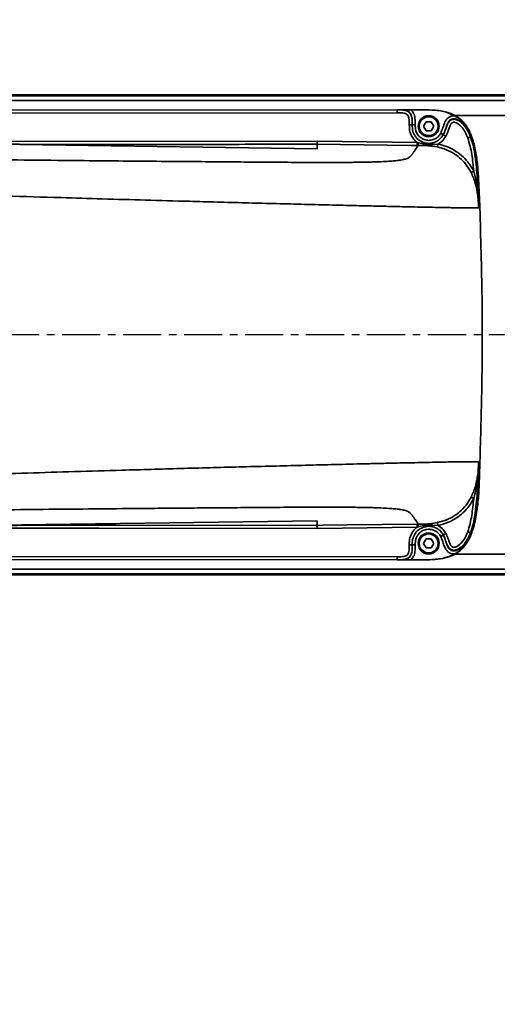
# Model space of a CAD drawing. Header units: millimetres. Extents: x 13873 to 18697, y 1443 to 6366.
# Tile 10 of 27: x 16392 to 16551, y 3162 to 3491. Entities that reach past the tile are written whole.
import ezdxf

# ---------------------------------------------------------------- set-up
doc = ezdxf.new("R2010")
doc.units = ezdxf.units.MM
doc.header["$PDSIZE"] = -1
doc.linetypes.add('CENTERX2', pattern=[20.32, 12.7, -2.54, 2.54, -2.54])
doc.styles.add('标准汉字', font='gbenor.shx', dxfattribs={"bigfont": 'gbcbig.shx'})
doc.dimstyles.new('ISO-25', dxfattribs={"dimscale": 5, "dimtxt": 3.5, "dimasz": 4.5, "dimexe": 3.5, "dimexo": 0.625, "dimtad": 1, "dimdec": 1, "dimdsep": 46, "dimtxsty": '标准汉字', "dimcen": 2.5, "dimclrd": 1, "dimclre": 1, "dimadec": 0, "dimazin": 0, "dimtfac": 1, "dimtdec": 1, "dimtmove": 1, "dimatfit": 3, "dimfxl": 1, "dimarcsym": 0})

# ---------------------------------------------------------------- blocks, each defined once
blk = doc.blocks.new('*D28')
at = {"color": 1, "lineweight": -2, "transparency": 16777216}
for p, q in [((16691.18, 3760.86), (16630.73, 3732.71)), ((15885.1, 3385.53), (16610.33, 3723.22))]:
    blk.add_line(p, q, dxfattribs=at)
at = {"color": 1, "transparency": 16777216}
blk.add_solid([(16629.15, 3736.11), (16632.31, 3729.32), (16610.33, 3723.22)], dxfattribs=at)
at = {"layer": 'Defpoints', "color": 0, "transparency": 16777216}
for p in [(16610.33, 3723.22), (15885.1, 3385.53)]:
    blk.add_point(p, dxfattribs=at)
at = {"color": 0, "transparency": 16777216, "insert": (16666.14, 3762.3), "char_height": 17.5, "attachment_point": 5, "rotation": 24.9678, "style": '标准汉字'}
blk.add_mtext('R800', dxfattribs=at)

msp = doc.modelspace()

# ---------------------------------------------------------------- linework, layer by layer
at = {"linetype": 'Continuous', "lineweight": 35}
for p, q in [((16205.1, 3465.53), (16745.1, 3465.53)), ((16745.1, 3465.14), (16205.1, 3465.14)), ((16205.1, 3463.58), (16745.1, 3463.58)), ((16228.3, 3460.32), (16525.56, 3460.5)), ((16388.57, 3460.41), (16518.13, 3460.49)), ((16518.13, 3459.49), (16388.57, 3459.41)), ((16518.13, 3460.49), (16518.13, 3460.5)), ((16518.13, 3459.49), (16518.13, 3460.49)), ((16522.65, 3460.5), (16525.34, 3460.5)), ((16525.56, 3460.5), (16525.34, 3460.5)), ((16600.26, 3458.62), (16537.34, 3458.62)), ((16522.13, 3455.49), (16523.13, 3455.49)), ((16523.13, 3455.5), (16524.13, 3455.5)), ((16526.86, 3455.03), (16527.73, 3456.53)), ((16527.73, 3453.53), (16526.86, 3455.03)), ((16527.73, 3456.53), (16529.46, 3456.53)), ((16529.46, 3456.53), (16530.33, 3455.03)), ((16530.33, 3455.03), (16529.46, 3453.53)), ((16529.46, 3453.53), (16527.73, 3453.53)), ((16533.47, 3452.21), (16533.46, 3452.18)), ((16542.61, 3451.68), (16542.55, 3451.47)), ((16491.41, 3447.49), (16249.32, 3450.91)), ((16382.33, 3449.91), (16491.41, 3450.02)), ((16491.41, 3450.02), (16524.74, 3449.61)), ((16491.41, 3449.02), (16491.41, 3447.49)), ((16524.74, 3449.61), (16524.73, 3448.61)), ((16525.13, 3448.61), (16524.73, 3448.61)), ((16524.74, 3449.61), (16525.08, 3449.51)), ((16525.08, 3449.52), (16526.82, 3449.11)), ((16526.82, 3449.11), (16526.97, 3449.58)), ((16529.49, 3448.43), (16526.95, 3448.59)), ((16531.49, 3448.11), (16529.49, 3448.43)), ((16529.69, 3448.92), (16529.6, 3449.41)), ((16529.69, 3448.92), (16531.69, 3449.08)), ((16531.69, 3449.08), (16531.49, 3448.11)), ((16543.61, 3440.09), (16542.72, 3439.62)), ((16545.25, 3427.93), (16545.25, 3427.93)), ((16545.25, 3427.82), (16545.25, 3427.93)), ((16545.25, 3343.14), (16545.25, 3343.24)), ((16545.25, 3343.14), (16545.25, 3343.14)), ((16543.61, 3330.98), (16542.72, 3331.44)), ((16249.32, 3320.15), (16491.41, 3323.57)), ((16491.41, 3323.57), (16491.41, 3322.04)), ((16524.74, 3321.45), (16491.41, 3321.05)), ((16524.73, 3322.45), (16525.13, 3322.45)), ((16524.74, 3321.45), (16524.73, 3322.45)), ((16525.08, 3321.55), (16524.74, 3321.45)), ((16526.82, 3321.95), (16525.08, 3321.55)), ((16526.97, 3321.48), (16526.82, 3321.95)), ((16526.95, 3322.47), (16529.49, 3322.63)), ((16529.49, 3322.63), (16531.49, 3322.96)), ((16529.6, 3321.65), (16529.69, 3322.14)), ((16531.69, 3321.98), (16529.69, 3322.14)), ((16531.69, 3321.98), (16531.49, 3322.96)), ((16526.86, 3316.03), (16527.73, 3317.53)), ((16527.73, 3317.53), (16529.46, 3317.53)), ((16529.46, 3317.53), (16530.33, 3316.03)), ((16533.46, 3318.88), (16533.47, 3318.85)), ((16533.48, 3318.84), (16533.5, 3318.81)), ((16523.13, 3315.57), (16522.13, 3315.57)), ((16524.13, 3315.57), (16523.13, 3315.57)), ((16527.73, 3314.53), (16526.86, 3316.03)), ((16529.46, 3314.53), (16527.73, 3314.53)), ((16530.33, 3316.03), (16529.46, 3314.53)), ((16525.56, 3310.56), (16228.3, 3310.74)), ((16388.57, 3311.65), (16518.13, 3311.57)), ((16518.13, 3310.57), (16388.57, 3310.65)), ((16518.13, 3310.57), (16518.13, 3311.57)), ((16518.13, 3310.57), (16518.13, 3310.57)), ((16525.34, 3310.56), (16522.65, 3310.56)), ((16525.34, 3310.56), (16525.56, 3310.56)), ((16537.34, 3312.44), (16600.26, 3312.44)), ((16745.1, 3307.48), (16205.1, 3307.48)), ((16205.1, 3305.92), (16745.1, 3305.92)), ((16745.1, 3305.53), (16205.1, 3305.53))]:
    msp.add_line(p, q, dxfattribs=at)
at = {"color": 4, "linetype": 'CENTERX2'}
msp.add_line((16764.57, 3385.53), (15653.73, 3385.53), dxfattribs=at)
at = {"linetype": 'Continuous', "lineweight": 35, "flags": 128}
for points in [[(16524.73, 3448.61), (16522.73, 3448.64), (16514.73, 3448.74), (16491.41, 3449.02)], [(16545.25, 3427.82), (16545.24, 3427.82), (16545.22, 3427.82)], [(16545.65, 3427.82), (16545.44, 3427.82), (16545.25, 3427.82)], [(16545.22, 3343.24), (16545.24, 3343.24), (16545.25, 3343.24)], [(16545.25, 3343.24), (16545.44, 3343.24), (16545.65, 3343.24)], [(16491.41, 3321.05), (16418.74, 3321.11), (16382.33, 3321.16)], [(16398.07, 3322.14), (16424.33, 3322.11), (16491.41, 3322.04)], [(16491.41, 3322.04), (16493.41, 3322.07), (16501.41, 3322.17), (16524.73, 3322.45)]]:
    msp.add_lwpolyline(points, dxfattribs=at)
at = {"linetype": 'Continuous', "lineweight": 35}
for centre, radius in [((16528.6, 3455.03), 3.5), ((16528.6, 3455.03), 3.15), ((16528.6, 3316.03), 3.5), ((16528.6, 3316.03), 3.15)]:
    msp.add_circle(centre, radius, dxfattribs=at)
at = {"color": 4}
msp.add_arc((15885.1, 3385.53), 800, 225, 135, dxfattribs=at)
at = {"linetype": 'Continuous', "lineweight": 35}
for centre, radius, start, end in [((16527.64, 3449.03), 0.82, 174.6126, 212.4232), ((16528.89, 3448.96), 0.804, 318.8658, 357.5009), ((16527.64, 3322.03), 0.82, 147.5775, 185.3875), ((16528.89, 3322.1), 0.804, 2.4994, 41.1335)]:
    msp.add_arc(centre, radius, start, end, dxfattribs=at)
for points, knots in [([(16523.13, 3455.5), (16523.13, 3456.02), (16523.13, 3457.08), (16522.93, 3458.47), (16522.33, 3459.52), (16521.42, 3460.17), (16520.13, 3460.47), (16518.99, 3460.5), (16518.29, 3460.5), (16518.13, 3460.5)], [0, 0, 0, 0, 0.184248, 0.372085, 0.486627, 0.599528, 0.752863, 0.943379, 1, 1, 1, 1]), ([(16518.13, 3460.5), (16518.13, 3460.5), (16518.21, 3460.5), (16518.57, 3460.5), (16519.51, 3460.5), (16520.89, 3460.5), (16522.06, 3460.5), (16522.65, 3460.5)], [0, 0, 0, 0, 0.002405, 0.048432, 0.232712, 0.619073, 1, 1, 1, 1]), ([(16518.13, 3460.49), (16518.46, 3460.49), (16519.46, 3460.49), (16520.78, 3460.4), (16521.93, 3459.86), (16522.56, 3459.2), (16522.92, 3458.34), (16523.14, 3457.08), (16523.13, 3456.12), (16523.13, 3455.49)], [0, 0, 0, 0, 0.117673, 0.349027, 0.457496, 0.55437, 0.662983, 0.781934, 1, 1, 1, 1]), ([(16522.13, 3455.49), (16522.14, 3456.08), (16522.14, 3456.95), (16521.97, 3458.01), (16521.72, 3458.62), (16521.31, 3459.04), (16520.45, 3459.43), (16519.34, 3459.49), (16518.46, 3459.49), (16518.13, 3459.49)], [0, 0, 0, 0, 0.251705, 0.37103, 0.461056, 0.530356, 0.618077, 0.860159, 1, 1, 1, 1]), ([(16522.65, 3460.5), (16522.77, 3460.39), (16523.23, 3459.97), (16523.84, 3458.91), (16524.13, 3457.28), (16524.13, 3456.1), (16524.13, 3455.5)], [0, 0, 0, 0, 0.094086, 0.342375, 0.663456, 1, 1, 1, 1]), ([(16525.34, 3460.5), (16526.81, 3460.49), (16529.75, 3460.48), (16533.88, 3460.08), (16536.29, 3458.97), (16537.34, 3458.49)], [0, 0, 0, 0, 0.35743, 0.718551, 1, 1, 1, 1]), ([(16525.56, 3460.5), (16526.98, 3460.5), (16529.83, 3460.51), (16533.34, 3460.11), (16535.98, 3459.3), (16537.8, 3458.42), (16539.43, 3457.2), (16540.89, 3455.59), (16542.1, 3453.6), (16543.34, 3450.62), (16544.31, 3446.72), (16544.92, 3441.97), (16545.34, 3435.67), (16545.53, 3430.94), (16545.65, 3427.82)], [0, 0, 0, 0, 0.094575, 0.188688, 0.233078, 0.277391, 0.322124, 0.366884, 0.421132, 0.475515, 0.58075, 0.686624, 0.79252, 1, 1, 1, 1]), ([(16532.62, 3452.73), (16532.86, 3453.35), (16533.35, 3454.59), (16533.87, 3456.29), (16534.66, 3457.53), (16535.58, 3458.23), (16536.5, 3458.53), (16537.09, 3458.5), (16537.34, 3458.49)], [0, 0, 0, 0, 0.248145, 0.489415, 0.654344, 0.780706, 0.907486, 1, 1, 1, 1]), ([(16537.34, 3458.49), (16537.96, 3458.08), (16539.18, 3457.26), (16540.39, 3455.87), (16541.11, 3454.81), (16541.45, 3454.22), (16541.62, 3453.91), (16541.7, 3453.75), (16541.73, 3453.71), (16541.73, 3453.7), (16541.73, 3453.7), (16542.07, 3453.05), (16542.34, 3452.36), (16542.61, 3451.68)], [0, 0, 0, 0, 0.249529, 0.500022, 0.624852, 0.687252, 0.733388, 0.745331, 0.748484, 0.749353, 0.749611, 0.749751, 1, 1, 1, 1]), ([(16524.74, 3449.61), (16524.21, 3450.1), (16523.14, 3451.07), (16522.19, 3453.17), (16522.15, 3454.7), (16522.13, 3455.49)], [0, 0, 0, 0, 0.3190386, 0.6455495, 1, 1, 1, 1]), ([(16523.13, 3455.49), (16523.14, 3454.78), (16523.16, 3453.45), (16524.01, 3451.66), (16525.29, 3450.29), (16526.42, 3449.81), (16526.97, 3449.58)], [0, 0, 0, 0, 0.277685, 0.520958, 0.764231, 1, 1, 1, 1]), ([(16524.13, 3455.5), (16524.14, 3454.82), (16524.15, 3453.64), (16524.94, 3452.11), (16526.04, 3451.04), (16527.44, 3450.39), (16528.98, 3450.25), (16530.46, 3450.62), (16531.78, 3451.45), (16532.34, 3452.3), (16532.62, 3452.73)], [0, 0, 0, 0, 0.158667, 0.278858, 0.399048, 0.519239, 0.639429, 0.759619, 0.87981, 1, 1, 1, 1]), ([(16533.46, 3452.18), (16533.46, 3452.18), (16533.75, 3452.72), (16534.11, 3453.72), (16534.57, 3455.13), (16535.05, 3456.17), (16535.65, 3456.89), (16536.28, 3457.26), (16536.93, 3457.37), (16537.77, 3457.27), (16539.01, 3456.7), (16540.72, 3455.16), (16541.88, 3453.22), (16542.42, 3451.81), (16542.55, 3451.47), (16542.55, 3451.47)], [0, 0, 0, 0, 0.000004, 0.1232259, 0.2091107, 0.2943547, 0.3484901, 0.3920087, 0.435332, 0.4775092, 0.5587698, 0.7007083, 0.9275526, 0.999996, 1, 1, 1, 1]), ([(16542.61, 3451.68), (16542.61, 3451.68), (16542.44, 3452.14), (16541.83, 3453.63), (16540.55, 3455.58), (16538.82, 3457), (16537.57, 3457.49), (16536.71, 3457.53), (16536.04, 3457.33), (16535.39, 3456.82), (16534.76, 3455.79), (16534.24, 3454.19), (16533.84, 3452.91), (16533.5, 3452.26), (16533.5, 3452.26)], [0, 0, 0, 0, 0.0000039, 0.0975866, 0.3172634, 0.4538769, 0.5317662, 0.5769935, 0.6216514, 0.6677016, 0.7365856, 0.855678, 0.9999961, 1, 1, 1, 1]), ([(16541.6, 3451.13), (16541.35, 3451.77), (16540.83, 3453.06), (16539.7, 3454.73), (16538.49, 3455.83), (16537.52, 3456.28), (16536.98, 3456.36), (16536.63, 3456.3), (16536.29, 3456.09), (16535.86, 3455.56), (16535.47, 3454.68), (16535.04, 3453.29), (16534.61, 3452.32), (16534.33, 3451.7)], [0, 0, 0, 0, 0.162095, 0.323432, 0.466702, 0.538315, 0.568497, 0.593882, 0.619348, 0.660313, 0.750608, 0.841657, 1, 1, 1, 1]), ([(16529.6, 3449.41), (16529.96, 3449.49), (16530.92, 3449.73), (16532.36, 3450.6), (16533.09, 3451.64), (16533.46, 3452.18)], [0, 0, 0, 0, 0.226135, 0.60414, 1, 1, 1, 1]), ([(16534.33, 3451.7), (16533.9, 3451.05), (16533.19, 3450), (16532.11, 3449.34), (16531.69, 3449.08)], [0, 0, 0, 0, 0.6089767, 1, 1, 1, 1]), ([(16543.61, 3440.09), (16543.42, 3441.94), (16543.15, 3444.73), (16542.46, 3448.43), (16541.89, 3450.23), (16541.6, 3451.13)], [0, 0, 0, 0, 0.496781, 0.748538, 1, 1, 1, 1]), ([(16542.55, 3451.47), (16542.88, 3450.38), (16543.56, 3448.19), (16544.31, 3443.63), (16544.69, 3439.37), (16545.02, 3433.7), (16545.15, 3430.36), (16545.25, 3427.82)], [0, 0, 0, 0, 0.14323, 0.286691, 0.579958, 0.680589, 1, 1, 1, 1]), ([(16422.03, 3448.63), (16422.03, 3448.63), (16422.05, 3448.63), (16422, 3448.64), (16421.87, 3448.64), (16421.54, 3448.65), (16420.69, 3448.66), (16419.06, 3448.68), (16416.19, 3448.71), (16412.6, 3448.75), (16408.76, 3448.8), (16405.58, 3448.83), (16402.93, 3448.87), (16400.32, 3448.9), (16397.24, 3448.93), (16393.04, 3448.99), (16387.59, 3449.05), (16380.8, 3449.14), (16372.84, 3449.24), (16363.72, 3449.36), (16353.45, 3449.5), (16342.01, 3449.65), (16329.41, 3449.83), (16315.66, 3450.02), (16300.74, 3450.23), (16284.67, 3450.47), (16267.43, 3450.73), (16255.56, 3450.91), (16249.43, 3451)], [0, 0, 0, 0, 0.0000092, 0.0015162, 0.0030978, 0.004895, 0.0094812, 0.0194942, 0.0336717, 0.0594426, 0.0816892, 0.1000504, 0.1145348, 0.1275425, 0.1451648, 0.1677049, 0.2002182, 0.2394273, 0.285333, 0.3379362, 0.3972379, 0.4632389, 0.5359402, 0.6153432, 0.701449, 0.7942592, 0.8937755, 1, 1, 1, 1]), ([(16525.13, 3448.61), (16524.68, 3447.95), (16524.17, 3447.2), (16523.61, 3446.38), (16523.45, 3446.15), (16523.28, 3445.93), (16523.11, 3445.7), (16522.95, 3445.49), (16522.8, 3445.31), (16522.58, 3445.07), (16522.28, 3444.78), (16521.79, 3444.43), (16521, 3444.08), (16519.78, 3443.8), (16518.13, 3443.58), (16516.44, 3443.42), (16514.18, 3443.27), (16511.73, 3443.17), (16509.46, 3443.1), (16507.52, 3443.06), (16505.38, 3443.02), (16502.33, 3442.98), (16498.38, 3442.96), (16491.97, 3442.95), (16483.93, 3442.98), (16474.37, 3443.05), (16464.81, 3443.12), (16455.25, 3443.2), (16444.71, 3443.28), (16433.12, 3443.38), (16420.27, 3443.5), (16399.7, 3443.7), (16371.53, 3443.99), (16347.92, 3444.28), (16336.1, 3444.43)], [0, 0, 0, 0, 0.16141, 0.1794978, 0.1977511, 0.2162743, 0.2348618, 0.2518886, 0.2662601, 0.2797977, 0.3081118, 0.3363331, 0.3645478, 0.3926928, 0.4067029, 0.4206307, 0.434391, 0.447934, 0.4545829, 0.4615263, 0.4691691, 0.4766556, 0.4915756, 0.5064482, 0.536292, 0.5661756, 0.5960715, 0.6259724, 0.6558603, 0.6949725, 0.7347885, 0.776686, 0.888321, 1, 1, 1, 1]), ([(16491.41, 3449.02), (16490.75, 3449.02), (16487.41, 3449.01), (16473.41, 3449), (16442.99, 3448.97), (16415.22, 3448.94), (16398.13, 3448.92)], [0, 0, 0, 0, 0.02144, 0.107202, 0.450249, 1, 1, 1, 1]), ([(16491.41, 3450.02), (16491.41, 3449.89), (16491.41, 3449.64), (16491.41, 3449.33), (16491.41, 3449.14), (16491.41, 3449.04), (16491.41, 3449.03), (16491.41, 3449.02)], [0, 0, 0, 0, 0.24246, 0.499237, 0.709272, 0.844649, 1, 1, 1, 1]), ([(16526.95, 3448.59), (16526.34, 3448.6), (16525.74, 3448.61), (16525.13, 3448.61), (16525.13, 3448.61)], [0, 0, 0, 0, 0.9999673, 1, 1, 1, 1]), ([(16526.82, 3449.11), (16527.49, 3449.02), (16528.44, 3448.89), (16529.4, 3448.91), (16529.69, 3448.92)], [0, 0, 0, 0, 0.698829, 1, 1, 1, 1]), ([(16526.97, 3449.58), (16527.49, 3449.46), (16528.36, 3449.25), (16529.24, 3449.36), (16529.6, 3449.41)], [0, 0, 0, 0, 0.594457, 1, 1, 1, 1]), ([(16542.72, 3439.62), (16542.14, 3440.61), (16541.08, 3442.4), (16538.95, 3444.55), (16536.59, 3446.27), (16534.05, 3447.47), (16532.25, 3447.92), (16531.49, 3448.11)], [0, 0, 0, 0, 0.235932, 0.426963, 0.617954, 0.837449, 1, 1, 1, 1]), ([(16531.69, 3449.08), (16532.63, 3448.85), (16534.54, 3448.36), (16537.19, 3447.06), (16539.6, 3445.32), (16541.85, 3443.04), (16542.99, 3441.13), (16543.61, 3440.09)], [0, 0, 0, 0, 0.188263, 0.381718, 0.570136, 0.76448, 1, 1, 1, 1]), ([(16545.25, 3427.93), (16545.24, 3428), (16545.23, 3428.26), (16545.2, 3428.99), (16545.11, 3430.66), (16544.85, 3433.12), (16544.29, 3435.72), (16543.56, 3437.89), (16543, 3439.05), (16542.72, 3439.62)], [0, 0, 0, 0, 0.016187, 0.065978, 0.178177, 0.431829, 0.685173, 0.842743, 1, 1, 1, 1]), ([(16543.61, 3440.09), (16543.93, 3438.83), (16544.77, 3435.56), (16545.07, 3431.73), (16545.2, 3428.99), (16545.23, 3428.26), (16545.24, 3427.99), (16545.25, 3427.93)], [0, 0, 0, 0, 0.3141291, 0.822482, 0.9358254, 0.9845629, 1, 1, 1, 1]), ([(16545.22, 3427.82), (16544.76, 3427.82), (16544.24, 3427.82), (16543.63, 3427.82), (16543.46, 3427.81), (16543.29, 3427.81), (16543.11, 3427.81), (16542.9, 3427.81), (16542.67, 3427.81), (16542.35, 3427.8), (16541.93, 3427.8), (16541.36, 3427.8), (16540.59, 3427.81), (16539.46, 3427.82), (16537.86, 3427.85), (16535.72, 3427.89), (16533.27, 3427.94), (16530, 3428), (16526.24, 3428.08), (16522.47, 3428.16), (16519.08, 3428.24), (16515.06, 3428.33), (16510.25, 3428.44), (16503.47, 3428.6), (16495.37, 3428.79), (16486.05, 3429.03), (16476.74, 3429.26), (16467.44, 3429.5), (16458.14, 3429.75), (16447.07, 3430.05), (16434.3, 3430.4), (16420.06, 3430.81), (16398.37, 3431.46), (16369.16, 3432.39), (16344.55, 3433.3), (16332.24, 3433.75)], [0, 0, 0, 0, 0.132848, 0.147788, 0.16258, 0.177131, 0.19163, 0.207552, 0.225839, 0.244807, 0.274172, 0.30366, 0.333114, 0.362544, 0.391913, 0.410193, 0.428369, 0.446343, 0.46405, 0.475749, 0.48627, 0.496563, 0.511873, 0.527117, 0.552577, 0.578043, 0.603517, 0.628997, 0.654479, 0.679975, 0.720067, 0.75953, 0.79718, 0.898582, 1, 1, 1, 1]), ([(16545.65, 3343.24), (16545.9, 3351.49), (16546.45, 3369.7), (16546.52, 3397.91), (16545.94, 3417.85), (16545.65, 3427.82)], [0, 0, 0, 0, 0.292586, 0.646173, 1, 1, 1, 1]), ([(16332.24, 3337.31), (16337.46, 3337.51), (16347.9, 3337.9), (16363.56, 3338.45), (16379.24, 3338.98), (16394.91, 3339.48), (16410.61, 3339.96), (16424.35, 3340.37), (16436.13, 3340.7), (16445.92, 3340.98), (16455.7, 3341.25), (16465.49, 3341.51), (16475.28, 3341.76), (16485.07, 3342.01), (16494.88, 3342.26), (16503.31, 3342.46), (16510.25, 3342.62), (16515.06, 3342.73), (16519.08, 3342.83), (16522.47, 3342.9), (16526.24, 3342.98), (16530, 3343.06), (16533.27, 3343.13), (16535.72, 3343.17), (16537.86, 3343.21), (16539.46, 3343.24), (16540.59, 3343.25), (16541.36, 3343.26), (16541.93, 3343.26), (16542.43, 3343.25), (16542.84, 3343.25), (16543.21, 3343.25), (16543.52, 3343.24), (16543.82, 3343.24), (16544.4, 3343.24), (16544.86, 3343.24), (16545.22, 3343.24)], [0, 0, 0, 0, 0.043028, 0.086055, 0.129062, 0.172119, 0.215058, 0.258316, 0.285213, 0.312037, 0.33886, 0.365676, 0.392488, 0.419296, 0.446095, 0.472884, 0.488129, 0.503439, 0.513732, 0.524252, 0.535952, 0.553659, 0.571633, 0.589808, 0.608089, 0.637457, 0.666888, 0.696341, 0.725829, 0.755193, 0.788626, 0.8166, 0.842508, 0.86906, 0.895741, 1, 1, 1, 1]), ([(16545.65, 3343.24), (16545.6, 3341.34), (16545.49, 3337.54), (16545.27, 3331.85), (16544.67, 3326.2), (16543.71, 3321.75), (16542.59, 3318.54), (16541.62, 3316.6), (16540.44, 3314.93), (16539.08, 3313.55), (16537.47, 3312.47), (16535.97, 3311.73), (16534.97, 3311.5), (16534.6, 3311.41)], [0, 0, 0, 0, 0.1577, 0.315804, 0.473028, 0.629523, 0.692395, 0.755169, 0.808502, 0.861767, 0.915229, 0.96875, 1, 1, 1, 1]), ([(16545.25, 3343.24), (16545.15, 3340.49), (16544.95, 3335.16), (16544.44, 3328.53), (16543.69, 3323.36), (16542.93, 3320.85), (16542.55, 3319.6)], [0, 0, 0, 0, 0.345202, 0.670323, 0.835339, 1, 1, 1, 1]), ([(16542.72, 3331.44), (16543, 3332.02), (16543.56, 3333.17), (16544.49, 3335.92), (16544.94, 3338.54), (16545.14, 3341.02), (16545.2, 3342.09), (16545.23, 3342.81), (16545.24, 3343.07), (16545.25, 3343.14)], [0, 0, 0, 0, 0.157233, 0.3147779, 0.7189749, 0.821397, 0.9354527, 0.9846409, 1, 1, 1, 1]), ([(16545.25, 3343.14), (16545.24, 3343.07), (16545.23, 3342.8), (16545.2, 3342.07), (16545.07, 3339.32), (16544.77, 3335.5), (16543.93, 3332.23), (16543.61, 3330.98)], [0, 0, 0, 0, 0.016524, 0.066032, 0.177888, 0.686011, 1, 1, 1, 1]), ([(16531.49, 3322.96), (16532.61, 3323.25), (16534.64, 3323.79), (16537.29, 3325.25), (16539.58, 3327.06), (16541.42, 3329.16), (16542.33, 3330.76), (16542.72, 3331.44)], [0, 0, 0, 0, 0.23969, 0.42972, 0.619741, 0.839252, 1, 1, 1, 1]), ([(16543.61, 3330.98), (16543.12, 3330.14), (16542.14, 3328.45), (16540.17, 3326.26), (16537.86, 3324.42), (16535.04, 3322.86), (16532.88, 3322.29), (16531.69, 3321.98)], [0, 0, 0, 0, 0.187412, 0.380031, 0.567548, 0.760944, 1, 1, 1, 1]), ([(16541.6, 3319.93), (16541.89, 3320.82), (16542.45, 3322.59), (16543.14, 3326.28), (16543.42, 3329.09), (16543.61, 3330.98)], [0, 0, 0, 0, 0.247413, 0.495105, 1, 1, 1, 1]), ([(16336.1, 3326.63), (16341.11, 3326.7), (16351.12, 3326.83), (16366.18, 3327), (16381.25, 3327.17), (16396.34, 3327.33), (16411.41, 3327.48), (16424.64, 3327.6), (16436.02, 3327.7), (16445.59, 3327.78), (16455.16, 3327.86), (16464.74, 3327.94), (16474.33, 3328.01), (16483.91, 3328.08), (16491.97, 3328.11), (16498.38, 3328.1), (16502.33, 3328.08), (16505.38, 3328.04), (16507.52, 3328), (16509.46, 3327.96), (16511.73, 3327.89), (16514.18, 3327.79), (16516.44, 3327.64), (16518.13, 3327.49), (16519.78, 3327.26), (16521, 3326.98), (16521.79, 3326.63), (16522.28, 3326.28), (16522.63, 3325.94), (16522.93, 3325.59), (16523.21, 3325.23), (16523.5, 3324.83), (16523.78, 3324.43), (16524.32, 3323.63), (16524.77, 3322.97), (16525.13, 3322.45)], [0, 0, 0, 0, 0.047389, 0.094764, 0.14215, 0.189467, 0.236911, 0.283969, 0.313823, 0.343815, 0.373768, 0.403734, 0.433695, 0.463644, 0.493553, 0.508426, 0.523346, 0.530832, 0.538475, 0.545418, 0.552067, 0.56561, 0.57937, 0.593298, 0.607308, 0.635453, 0.663668, 0.691889, 0.720203, 0.744784, 0.775554, 0.80858, 0.840886, 0.873038, 1, 1, 1, 1]), ([(16249.43, 3320.06), (16255.15, 3320.14), (16266.25, 3320.31), (16282.39, 3320.55), (16297.5, 3320.77), (16311.58, 3320.98), (16324.55, 3321.16), (16336.43, 3321.33), (16347.24, 3321.47), (16357.06, 3321.61), (16366.35, 3321.73), (16375.17, 3321.85), (16383.58, 3321.96), (16391.18, 3322.05), (16397.4, 3322.13), (16402.69, 3322.19), (16407.5, 3322.25), (16411.85, 3322.3), (16415.5, 3322.34), (16418.08, 3322.37), (16420.08, 3322.4), (16421.43, 3322.41), (16422.17, 3322.42), (16422.55, 3322.43), (16422.72, 3322.44), (16422.8, 3322.44), (16422.79, 3322.45), (16422.79, 3322.45)], [0, 0, 0, 0, 0.098502, 0.191072, 0.277709, 0.358415, 0.43319, 0.500857, 0.562804, 0.619033, 0.669701, 0.722472, 0.770616, 0.814136, 0.853036, 0.87751, 0.904909, 0.935585, 0.952158, 0.967755, 0.979941, 0.986988, 0.992493, 0.994819, 0.996977, 0.999088, 1, 1, 1, 1]), ([(16522.13, 3315.57), (16522.13, 3316.08), (16522.12, 3317.13), (16522.59, 3318.85), (16523.48, 3320.37), (16524.39, 3321.15), (16524.74, 3321.45)], [0, 0, 0, 0, 0.2295108, 0.4665481, 0.7925412, 1, 1, 1, 1]), ([(16526.97, 3321.48), (16526.61, 3321.34), (16525.67, 3320.98), (16524.4, 3319.91), (16523.42, 3318.31), (16523.11, 3316.78), (16523.13, 3315.86), (16523.13, 3315.57)], [0, 0, 0, 0, 0.152763, 0.395874, 0.638984, 0.882094, 1, 1, 1, 1]), ([(16532.62, 3318.34), (16532.39, 3318.68), (16531.9, 3319.46), (16530.72, 3320.32), (16529.26, 3320.78), (16527.72, 3320.73), (16526.28, 3320.18), (16525.11, 3319.18), (16524.39, 3317.96), (16524.14, 3316.71), (16524.14, 3315.95), (16524.13, 3315.57)], [0, 0, 0, 0, 0.098155, 0.21829, 0.338425, 0.45856, 0.578695, 0.698831, 0.818966, 0.90906, 1, 1, 1, 1]), ([(16525.13, 3322.45), (16525.13, 3322.45), (16525.74, 3322.45), (16526.34, 3322.46), (16526.95, 3322.47)], [0, 0, 0, 0, 0.000021, 1, 1, 1, 1]), ([(16529.69, 3322.14), (16529.02, 3322.14), (16528.05, 3322.15), (16527.11, 3322), (16526.82, 3321.95)], [0, 0, 0, 0, 0.698678, 1, 1, 1, 1]), ([(16529.6, 3321.65), (16529.06, 3321.71), (16528.17, 3321.8), (16527.31, 3321.57), (16526.97, 3321.48)], [0, 0, 0, 0, 0.606608, 1, 1, 1, 1]), ([(16533.46, 3318.88), (16533.22, 3319.25), (16532.65, 3320.14), (16531.32, 3321.18), (16530.16, 3321.5), (16529.6, 3321.65)], [0, 0, 0, 0, 0.267192, 0.64507, 1, 1, 1, 1]), ([(16531.69, 3321.98), (16531.7, 3321.97), (16532.35, 3321.62), (16533.38, 3320.85), (16534.05, 3319.8), (16534.33, 3319.37)], [0, 0, 0, 0, 0.0075983, 0.5889405, 1, 1, 1, 1]), ([(16534.33, 3319.37), (16534.57, 3318.84), (16535.05, 3317.78), (16535.45, 3316.44), (16535.89, 3315.49), (16536.23, 3315.01), (16536.63, 3314.76), (16537.03, 3314.7), (16537.64, 3314.82), (16538.67, 3315.37), (16540.17, 3316.84), (16541.1, 3318.56), (16541.54, 3319.76), (16541.6, 3319.93)], [0, 0, 0, 0, 0.135225, 0.270984, 0.325116, 0.379708, 0.406151, 0.432688, 0.472498, 0.549574, 0.702421, 0.956363, 1, 1, 1, 1]), ([(16537.34, 3312.57), (16537.22, 3312.57), (16536.77, 3312.53), (16535.98, 3312.66), (16535.05, 3313.17), (16534.24, 3314.11), (16533.64, 3315.4), (16533.23, 3316.89), (16532.82, 3317.85), (16532.62, 3318.34)], [0, 0, 0, 0, 0.045216, 0.166251, 0.287263, 0.432143, 0.614726, 0.807794, 1, 1, 1, 1]), ([(16542.55, 3319.6), (16542.55, 3319.6), (16542.48, 3319.41), (16541.99, 3318.11), (16540.96, 3316.19), (16539.24, 3314.52), (16537.93, 3313.84), (16537, 3313.68), (16536.27, 3313.8), (16535.57, 3314.23), (16535.05, 3314.92), (16534.55, 3316), (16534.12, 3317.33), (16533.73, 3318.39), (16533.46, 3318.88), (16533.46, 3318.88)], [0, 0, 0, 0, 0.000004, 0.0391292, 0.2749394, 0.4245972, 0.5093338, 0.5631461, 0.608273, 0.6532346, 0.7221689, 0.7769192, 0.8885255, 0.999996, 1, 1, 1, 1]), ([(16533.5, 3318.8), (16533.5, 3318.8), (16533.75, 3318.32), (16534.12, 3317.29), (16534.55, 3315.85), (16535.06, 3314.7), (16535.67, 3313.98), (16536.32, 3313.62), (16537.07, 3313.51), (16538.11, 3313.72), (16539.61, 3314.61), (16541.34, 3316.5), (16542.22, 3318.34), (16542.61, 3319.38), (16542.61, 3319.38)], [0, 0, 0, 0, 0.000004, 0.106973, 0.214405, 0.297677, 0.354198, 0.397009, 0.440436, 0.501266, 0.603034, 0.779429, 0.999996, 1, 1, 1, 1]), ([(16542.61, 3319.38), (16542.61, 3319.37), (16542.54, 3319.19), (16542.21, 3318.34), (16541.53, 3316.86), (16540.31, 3315.05), (16538.91, 3313.58), (16537.82, 3312.88), (16537.34, 3312.57)], [0, 0, 0, 0, 0.00335, 0.064962, 0.31168, 0.560395, 0.80864, 1, 1, 1, 1]), ([(16542.55, 3319.6), (16542.56, 3319.56), (16542.58, 3319.49), (16542.6, 3319.42), (16542.61, 3319.38)], [0, 0, 0, 0, 0.500096, 1, 1, 1, 1]), ([(16518.13, 3311.57), (16518.72, 3311.56), (16519.58, 3311.56), (16520.64, 3311.73), (16521.25, 3311.98), (16521.68, 3312.38), (16522.06, 3313.25), (16522.13, 3314.36), (16522.13, 3315.24), (16522.13, 3315.57)], [0, 0, 0, 0, 0.251705, 0.37103, 0.461056, 0.530356, 0.618077, 0.860159, 1, 1, 1, 1]), ([(16523.13, 3315.57), (16523.13, 3315.23), (16523.13, 3314.24), (16523.03, 3312.92), (16522.5, 3311.77), (16521.83, 3311.14), (16520.97, 3310.77), (16519.71, 3310.56), (16518.75, 3310.56), (16518.13, 3310.57)], [0, 0, 0, 0, 0.117673, 0.349027, 0.457496, 0.55437, 0.662983, 0.781934, 1, 1, 1, 1]), ([(16518.13, 3310.57), (16518.83, 3310.56), (16519.98, 3310.56), (16521.42, 3310.9), (16522.33, 3311.54), (16522.92, 3312.57), (16523.13, 3313.96), (16523.13, 3315.02), (16523.13, 3315.57)], [0, 0, 0, 0, 0.247076, 0.400415, 0.513319, 0.627863, 0.808706, 1, 1, 1, 1]), ([(16524.13, 3315.57), (16524.13, 3314.98), (16524.13, 3313.8), (16523.85, 3312.17), (16523.23, 3311.09), (16522.77, 3310.68), (16522.65, 3310.56)], [0, 0, 0, 0, 0.325258, 0.657602, 0.905908, 1, 1, 1, 1]), ([(16522.65, 3310.56), (16522.21, 3310.56), (16521.29, 3310.56), (16520.12, 3310.56), (16519.19, 3310.57), (16518.66, 3310.57), (16518.39, 3310.57), (16518.26, 3310.57), (16518.2, 3310.57), (16518.17, 3310.57), (16518.15, 3310.57), (16518.14, 3310.57), (16518.13, 3310.57), (16518.13, 3310.57)], [0, 0, 0, 0, 0.286684, 0.599887, 0.803655, 0.902083, 0.951323, 0.975774, 0.986682, 0.992138, 0.994866, 0.997594, 1, 1, 1, 1]), ([(16537.34, 3312.57), (16536.45, 3312.14), (16535.41, 3311.63), (16532.89, 3310.94), (16529.78, 3310.56), (16526.83, 3310.56), (16525.34, 3310.56)], [0, 0, 0, 0, 0.240473, 0.281658, 0.636904, 1, 1, 1, 1]), ([(16534.07, 3311.27), (16533.69, 3311.17), (16532.39, 3310.8), (16529.52, 3310.59), (16527.06, 3310.57), (16525.56, 3310.56)], [0, 0, 0, 0, 0.137353, 0.472161, 1, 1, 1, 1])]:
    msp.add_open_spline(points, degree=3, knots=knots, dxfattribs=at)
for points in [[(16533.5, 3452.26), (16533.49, 3452.27), (16533.46, 3452.28), (16533.26, 3452.39), (16532.96, 3452.54), (16532.73, 3452.66), (16532.62, 3452.73)], [(16534.33, 3451.7), (16534.22, 3451.76), (16533.99, 3451.88), (16533.7, 3452.04), (16533.5, 3452.15), (16533.47, 3452.17), (16533.46, 3452.18)], [(16541.6, 3451.13), (16541.73, 3451.17), (16541.97, 3451.26), (16542.28, 3451.37), (16542.49, 3451.45), (16542.53, 3451.46), (16542.55, 3451.47)], [(16525.08, 3449.52), (16525.08, 3449.4), (16525.08, 3449.16), (16525.09, 3448.87), (16525.11, 3448.66), (16525.13, 3448.63), (16525.13, 3448.61)], [(16491.41, 3321.05), (16491.41, 3321.17), (16491.41, 3321.43), (16491.41, 3321.75), (16491.41, 3321.99), (16491.41, 3322.03), (16491.41, 3322.04)], [(16525.08, 3321.55), (16525.08, 3321.66), (16525.08, 3321.9), (16525.09, 3322.19), (16525.11, 3322.4), (16525.13, 3322.43), (16525.13, 3322.45)], [(16542.55, 3319.6), (16542.53, 3319.6), (16542.49, 3319.61), (16542.28, 3319.69), (16541.97, 3319.8), (16541.73, 3319.89), (16541.6, 3319.93)], [(16532.62, 3318.34), (16532.73, 3318.4), (16532.96, 3318.52), (16533.26, 3318.67), (16533.46, 3318.78), (16533.49, 3318.79), (16533.5, 3318.8)], [(16533.46, 3318.88), (16533.47, 3318.89), (16533.5, 3318.91), (16533.7, 3319.02), (16533.99, 3319.18), (16534.22, 3319.3), (16534.33, 3319.37)]]:
    msp.add_open_spline(points, degree=3, dxfattribs=at)

# ---------------------------------------------------------------- dimensions: what is measured, and where the dimension line sits
dim = msp.add_radius_dim(center=(15885.1, 3385.53), mpoint=(16610.33, 3723.22), dimstyle='ISO-25')
dim.commit()
dim.dimension.update_dxf_attribs({"geometry": '*D28', "text_midpoint": (16666.14, 3762.3)})

doc.saveas('drawing.dxf')
